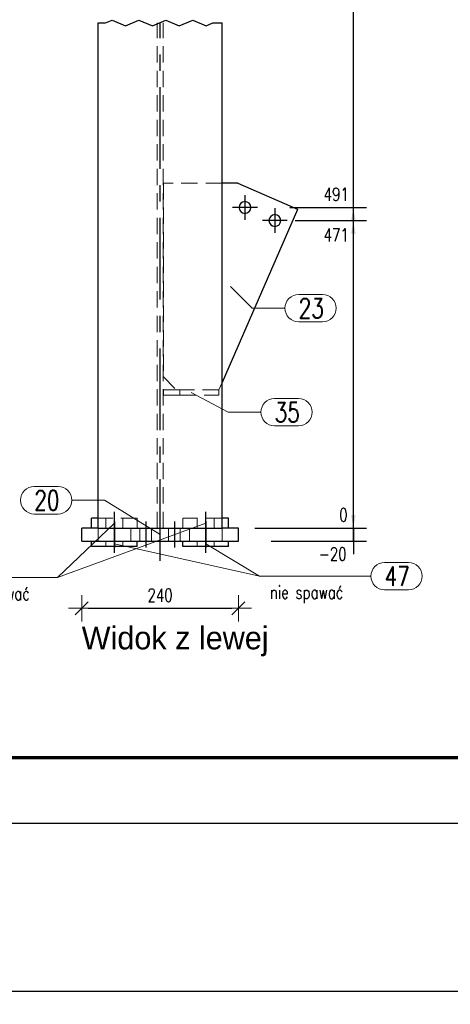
# Model space of a CAD drawing. Header units: millimetres. Extents: x 3515 to 4529, y 13642 to 14292.
# Tile 15 of 96: x 3854 to 3920, y 13642 to 13793. Entities that reach past the tile are written whole.
import ezdxf

# ---------------------------------------------------------------- set-up
doc = ezdxf.new("R2010")
doc.units = ezdxf.units.MM
doc.header["$LTSCALE"] = 10
doc.linetypes.add('HIDDEN', pattern=[0.375, 0.25, -0.125])
doc.linetypes.add('MITTE', pattern=[2, 1.25, -0.25, 0.25, -0.25])
doc.layers.get('Defpoints').update_dxf_attribs({"color": 1})
doc.layers.add('_FORMATKA', color=8, linetype='Continuous', plot=False)
for name, color, linetype, lineweight in [('_RAMKA', 7, 'Continuous', 35), ('PS_DIM', 4, 'Continuous', 13), ('PS_Hidden', 2, 'HIDDEN', 9), ('PS_Pos', 1, 'Continuous', 15), ('PS_SOLID', 7, 'Continuous', 30)]:
    doc.layers.add(name, color=color, linetype=linetype, lineweight=lineweight)
doc.layers.add('PS_MID', color=5, linetype='MITTE')
doc.layers.add('PS_SHAPE', color=3, linetype='Continuous')
doc.styles.add('simplex', font='simplex.shx', dxfattribs={"width": 0.75})
doc.dimstyles.new('1_10_GŁ_DS1-LS10', dxfattribs={"dimtxt": 2, "dimasz": 2, "dimexe": 2, "dimexo": 5, "dimgap": 1, "dimtad": 1, "dimjust": 4, "dimdec": 0, "dimlfac": 10, "dimtxsty": 'simplex', "dimblk1": 'NONE', "dimsah": 1, "dimcen": 2, "dimclrd": 256, "dimclre": 256, "dimclrt": 3, "dimadec": 1, "dimazin": 0, "dimtfac": 1, "dimtdec": 0, "dimtmove": 2, "dimatfit": 3, "dimfxl": 1, "dimarcsym": 0})
doc.dimstyles.new('1_10_PRZ', dxfattribs={"dimtxt": 2, "dimasz": 1, "dimexe": 2, "dimexo": 5, "dimgap": 1, "dimtad": 1, "dimdec": 0, "dimlfac": 10, "dimtxsty": 'simplex', "dimblk": 'dimznak', "dimcen": 2, "dimse1": 1, "dimse2": 1, "dimclrt": 3, "dimadec": 1, "dimazin": 0, "dimtfac": 1, "dimtdec": 0, "dimtix": 1, "dimtmove": 2, "dimatfit": 3, "dimldrblk": 'dim-grot', "dimfxl": 1, "dimarcsym": 0})

# ---------------------------------------------------------------- blocks, each defined once
blk = doc.blocks.new('dimznak')
at = {"color": 0}
for points in [[(0, 2), (0, -2)], [(-2, 0), (2, 0)]]:
    blk.add_lwpolyline(points, dxfattribs=at)
at = {"color": 2}
blk.add_lwpolyline([(1, 1), (-1, -1)], dxfattribs=at)
blk = doc.blocks.new('*D9')
at = {"layer": 'Defpoints', "color": 0, "transparency": 16777216}
for p in [(3517, 13669.66), (4517, 13669.66), (4517, 13643.91)]:
    blk.add_point(p, dxfattribs=at)
at = {"layer": 'PS_DIM', "color": 0, "lineweight": -2, "transparency": 16777216}
blk.add_line((3518, 13643.91), (4516, 13643.91), dxfattribs=at)
at = {"layer": 'PS_DIM', "color": 0, "lineweight": -2, "transparency": 16777216, "rotation": 180}
blk.add_blockref('dimznak', (3517, 13643.91), dxfattribs=at)
at = {"layer": 'PS_DIM', "color": 0, "lineweight": -2, "transparency": 16777216}
blk.add_blockref('dimznak', (4517, 13643.91), dxfattribs=at)
at = {"layer": 'PS_DIM', "color": 3, "transparency": 16777216, "insert": (4017, 13645.91), "char_height": 2, "attachment_point": 5, "style": 'simplex'}
blk.add_mtext('10000', dxfattribs=at)
blk = doc.blocks.new('dim-grot')
blk.add_hatch(color=256).paths.add_polyline_path([(0, 0), (-2, 0.5), (-2, -0.5)])
blk.add_lwpolyline([(0, 0), (-2, 0.5), (-2, -0.5), (0, 0)])
blk = doc.blocks.new('*X54')
at = {"color": 0}
for s, p in [('SŁ.13.1 Widok z przodu (Sc1:10)', (3764.49, 14281.39)), ('SŁUP GŁÓWNY (1 x)', (3764.49, 14277.01))]:
    blk.add_text(s, height=3.5, dxfattribs=at).set_placement(p)
blk = doc.blocks.new('*D56')
at = {"layer": 'Defpoints', "color": 0, "transparency": 16777216}
for p in [(3863.56, 13714.81), (3887.56, 13714.81), (3887.56, 13702.53)]:
    blk.add_point(p, dxfattribs=at)
at = {"layer": 'PS_DIM', "color": 0, "lineweight": -2, "transparency": 16777216}
blk.add_line((3864.56, 13702.53), (3886.56, 13702.53), dxfattribs=at)
at = {"layer": 'PS_DIM', "color": 0, "lineweight": -2, "transparency": 16777216, "rotation": 180}
blk.add_blockref('dimznak', (3863.56, 13702.53), dxfattribs=at)
at = {"layer": 'PS_DIM', "color": 0, "lineweight": -2, "transparency": 16777216}
blk.add_blockref('dimznak', (3887.56, 13702.53), dxfattribs=at)
at = {"layer": 'PS_DIM', "color": 3, "transparency": 16777216, "insert": (3875.56, 13704.53), "char_height": 2, "attachment_point": 5, "style": 'simplex'}
blk.add_mtext('240', dxfattribs=at)
blk = doc.blocks.new('*D86')
at = {"layer": 'Defpoints', "color": 0, "transparency": 16777216}
for p in [(3885.06, 13714.81), (3905.15, 13714.81), (3887.56, 13712.81)]:
    blk.add_point(p, dxfattribs=at)
at = {"layer": 'PS_DIM', "lineweight": -2, "transparency": 16777216}
for p, q in [((3905.15, 13716.81), (3905.15, 13718.81)), ((3890.06, 13714.81), (3907.15, 13714.81)), ((3905.15, 13712.81), (3905.15, 13714.81)), ((3892.56, 13712.81), (3907.15, 13712.81)), ((3905.15, 13712.81), (3905.15, 13710.81))]:
    blk.add_line(p, q, dxfattribs=at)
at = {"layer": 'PS_DIM', "transparency": 16777216}
blk.add_solid([(3904.82, 13716.81), (3905.49, 13716.81), (3905.15, 13714.81)], dxfattribs=at)
at = {"layer": 'PS_DIM', "color": 3, "transparency": 16777216, "insert": (3901.99, 13710.83), "char_height": 2, "attachment_point": 5, "rotation": 0.0573, "style": 'simplex'}
blk.add_mtext('-20', dxfattribs=at)
blk = doc.blocks.new('_None')
blk = doc.blocks.new('*D87')
at = {"layer": 'Defpoints', "color": 0, "transparency": 16777216}
for p in [(3885.06, 13714.81), (3887.56, 13714.81), (3905.15, 13714.81)]:
    blk.add_point(p, dxfattribs=at)
at = {"layer": 'PS_DIM', "lineweight": -2, "transparency": 16777216}
for p, q in [((3905.15, 13716.81), (3905.15, 13718.81)), ((3890.06, 13714.81), (3907.15, 13714.81)), ((3892.56, 13714.81), (3907.15, 13714.81)), ((3905.15, 13714.81), (3905.15, 13712.81))]:
    blk.add_line(p, q, dxfattribs=at)
at = {"layer": 'PS_DIM', "transparency": 16777216}
blk.add_solid([(3904.82, 13716.81), (3905.49, 13716.81), (3905.15, 13714.81)], dxfattribs=at)
at = {"layer": 'PS_DIM', "color": 3, "transparency": 16777216, "insert": (3903.63, 13716.83), "char_height": 2, "attachment_point": 5, "rotation": 0.0573, "style": 'simplex'}
blk.add_mtext('0', dxfattribs=at)
blk = doc.blocks.new('*D88')
at = {"layer": 'Defpoints', "color": 0, "transparency": 16777216}
for p in [(3891.23, 13761.88), (3905.15, 13761.88), (3885.06, 13714.81)]:
    blk.add_point(p, dxfattribs=at)
at = {"layer": 'PS_DIM', "lineweight": -2, "transparency": 16777216}
for p, q in [((3896.23, 13761.88), (3907.15, 13761.88)), ((3905.15, 13714.81), (3905.15, 13759.88)), ((3890.06, 13714.81), (3907.15, 13714.81))]:
    blk.add_line(p, q, dxfattribs=at)
at = {"layer": 'PS_DIM', "transparency": 16777216}
blk.add_solid([(3904.82, 13759.88), (3905.49, 13759.88), (3905.15, 13761.88)], dxfattribs=at)
at = {"layer": 'PS_DIM', "color": 3, "transparency": 16777216, "insert": (3902.53, 13759.66), "char_height": 2, "attachment_point": 5, "rotation": 0.0573, "style": 'simplex'}
blk.add_mtext('471', dxfattribs=at)
blk = doc.blocks.new('*D89')
at = {"layer": 'Defpoints', "color": 0, "transparency": 16777216}
for p in [(3890.45, 13763.88), (3905.15, 13763.88), (3885.06, 13714.81)]:
    blk.add_point(p, dxfattribs=at)
at = {"layer": 'PS_DIM', "lineweight": -2, "transparency": 16777216}
for p, q in [((3895.45, 13763.88), (3907.15, 13763.88)), ((3905.15, 13714.81), (3905.15, 13761.88)), ((3890.06, 13714.81), (3907.15, 13714.81))]:
    blk.add_line(p, q, dxfattribs=at)
at = {"layer": 'PS_DIM', "transparency": 16777216}
blk.add_solid([(3904.82, 13761.88), (3905.49, 13761.88), (3905.15, 13763.88)], dxfattribs=at)
at = {"layer": 'PS_DIM', "color": 3, "transparency": 16777216, "insert": (3902.53, 13765.9), "char_height": 2, "attachment_point": 5, "rotation": 0.0573, "style": 'simplex'}
blk.add_mtext('491', dxfattribs=at)
blk = doc.blocks.new('*D90')
at = {"layer": 'Defpoints', "color": 0, "transparency": 16777216}
for p in [(3886.66, 13900.87), (3905.15, 13900.87), (3885.06, 13714.81)]:
    blk.add_point(p, dxfattribs=at)
at = {"layer": 'PS_DIM', "lineweight": -2, "transparency": 16777216}
for p, q in [((3891.66, 13900.87), (3907.15, 13900.87)), ((3905.15, 13714.81), (3905.15, 13898.87)), ((3890.06, 13714.81), (3907.15, 13714.81))]:
    blk.add_line(p, q, dxfattribs=at)
at = {"layer": 'PS_DIM', "transparency": 16777216}
blk.add_solid([(3904.82, 13898.87), (3905.49, 13898.87), (3905.15, 13900.87)], dxfattribs=at)
at = {"layer": 'PS_DIM', "color": 3, "transparency": 16777216, "insert": (3901.49, 13902.89), "char_height": 2, "attachment_point": 5, "rotation": 0.0573, "style": 'simplex'}
blk.add_mtext('3542', dxfattribs=at)
blk = doc.blocks.new('*D91')
at = {"layer": 'Defpoints', "color": 0, "transparency": 16777216}
for p in [(3887.28, 13906.87), (3905.15, 13906.87), (3885.06, 13714.81)]:
    blk.add_point(p, dxfattribs=at)
at = {"layer": 'PS_DIM', "lineweight": -2, "transparency": 16777216}
for p, q in [((3892.28, 13906.87), (3907.15, 13906.87)), ((3905.15, 13714.81), (3905.15, 13904.87)), ((3890.06, 13714.81), (3907.15, 13714.81))]:
    blk.add_line(p, q, dxfattribs=at)
at = {"layer": 'PS_DIM', "transparency": 16777216}
blk.add_solid([(3904.82, 13904.87), (3905.49, 13904.87), (3905.15, 13906.87)], dxfattribs=at)
at = {"layer": 'PS_DIM', "color": 3, "transparency": 16777216, "insert": (3901.49, 13908.89), "char_height": 2, "attachment_point": 5, "rotation": 0.0573, "style": 'simplex'}
blk.add_mtext('3602', dxfattribs=at)
blk = doc.blocks.new('*D92')
at = {"layer": 'Defpoints', "color": 0, "transparency": 16777216}
for p in [(3869.32, 13988.67), (3905.15, 13988.67), (3885.06, 13714.81)]:
    blk.add_point(p, dxfattribs=at)
at = {"layer": 'PS_DIM', "lineweight": -2, "transparency": 16777216}
for p, q in [((3874.32, 13988.67), (3907.15, 13988.67)), ((3905.15, 13714.81), (3905.15, 13986.67)), ((3890.06, 13714.81), (3907.15, 13714.81))]:
    blk.add_line(p, q, dxfattribs=at)
at = {"layer": 'PS_DIM', "transparency": 16777216}
blk.add_solid([(3904.82, 13986.67), (3905.49, 13986.67), (3905.15, 13988.67)], dxfattribs=at)
at = {"layer": 'PS_DIM', "color": 3, "transparency": 16777216, "insert": (3901.49, 13990.69), "char_height": 2, "attachment_point": 5, "rotation": 0.0573, "style": 'simplex'}
blk.add_mtext('4420', dxfattribs=at)
blk = doc.blocks.new('*X330')
at = {"color": 1}
for p, q in [((3866.06, 13792.12), (3867.18, 13792.12)), ((3867.18, 13792.12), (3868.21, 13792.56)), ((3868.21, 13792.56), (3870.27, 13791.69)), ((3870.27, 13791.69), (3872.33, 13792.56)), ((3872.33, 13792.56), (3874.38, 13791.69)), ((3874.38, 13791.69), (3876.44, 13792.56)), ((3876.44, 13792.56), (3878.5, 13791.69)), ((3878.5, 13791.69), (3880.56, 13792.56)), ((3880.56, 13792.56), (3882.62, 13791.69)), ((3882.62, 13791.69), (3883.65, 13792.12)), ((3883.65, 13792.12), (3885.06, 13792.12))]:
    blk.add_line(p, q, dxfattribs=at)
at = {"layer": 'PS_Hidden', "color": 2, "linetype": 'HIDDEN'}
for p, q in [((3875.09, 13714.81), (3875.09, 13792.12)), ((3876.03, 13714.81), (3876.03, 13792.12)), ((3885.06, 13767.62), (3876.06, 13767.62)), ((3876.06, 13767.62), (3876.06, 13737.95)), ((3876.06, 13737.95), (3878.06, 13735.95)), ((3885.06, 13737.09), (3884.56, 13735.95)), ((3876.06, 13735.15), (3876.06, 13735.95)), ((3876.06, 13735.95), (3878.56, 13735.95)), ((3878.56, 13735.15), (3876.06, 13735.15)), ((3878.56, 13735.95), (3878.56, 13735.15)), ((3884.56, 13735.95), (3878.56, 13735.95)), ((3878.56, 13735.15), (3884.56, 13735.15)), ((3884.56, 13735.95), (3884.56, 13735.15)), ((3872.06, 13716.31), (3866.06, 13716.31)), ((3867.26, 13716.31), (3867.26, 13714.81)), ((3869.86, 13716.31), (3869.86, 13714.81)), ((3872.06, 13714.81), (3872.06, 13716.31)), ((3879.06, 13714.81), (3879.06, 13716.31)), ((3885.06, 13716.31), (3879.06, 13716.31)), ((3881.26, 13716.31), (3881.26, 13714.81)), ((3883.86, 13716.31), (3883.86, 13714.81)), ((3866.06, 13712.81), (3866.06, 13714.81)), ((3871.06, 13712.81), (3871.06, 13714.81)), ((3872.46, 13712.81), (3872.46, 13714.81)), ((3874.26, 13712.81), (3874.26, 13714.81)), ((3876.86, 13712.81), (3876.86, 13714.81)), ((3878.66, 13712.81), (3878.66, 13714.81)), ((3880.06, 13712.81), (3880.06, 13714.81)), ((3885.06, 13712.81), (3885.06, 13714.81)), ((3867.26, 13712.81), (3867.26, 13712.01)), ((3869.86, 13712.81), (3869.86, 13712.01)), ((3881.26, 13712.81), (3881.26, 13712.01)), ((3883.86, 13712.81), (3883.86, 13712.01))]:
    blk.add_line(p, q, dxfattribs=at)
at = {"layer": 'PS_MID', "color": 5, "linetype": 'MITTE'}
for p, q in [((3875.56, 13709.81), (3875.56, 13792.12)), ((3888.55, 13765.78), (3888.55, 13761.98)), ((3890.45, 13763.88), (3886.65, 13763.88)), ((3893.13, 13763.78), (3893.13, 13759.98)), ((3895.03, 13761.88), (3891.23, 13761.88)), ((3868.56, 13713.81), (3868.56, 13717.31)), ((3868.56, 13713.81), (3868.56, 13717.31)), ((3882.56, 13713.81), (3882.56, 13717.31)), ((3882.56, 13713.81), (3882.56, 13717.31)), ((3868.56, 13715.81), (3868.56, 13711.81)), ((3868.56, 13715.81), (3868.56, 13711.81)), ((3873.36, 13715.81), (3873.36, 13711.81)), ((3873.36, 13715.81), (3873.36, 13711.81)), ((3877.76, 13715.81), (3877.76, 13711.81)), ((3877.76, 13715.81), (3877.76, 13711.81)), ((3882.56, 13715.81), (3882.56, 13711.81)), ((3882.56, 13715.81), (3882.56, 13711.81)), ((3868.56, 13711.01), (3868.56, 13713.81)), ((3868.56, 13711.01), (3868.56, 13713.81)), ((3882.56, 13711.01), (3882.56, 13713.81)), ((3882.56, 13711.01), (3882.56, 13713.81))]:
    blk.add_line(p, q, dxfattribs=at)
at = {"layer": 'PS_SOLID', "color": 7, "linetype": 'Continuous'}
for p, q in [((3866.06, 13714.81), (3866.06, 13792.12)), ((3885.06, 13714.81), (3885.06, 13792.12)), ((3887.46, 13767.62), (3885.06, 13767.62)), ((3887.46, 13767.62), (3896.6, 13763.64)), ((3896.6, 13763.57), (3885.06, 13737.09)), ((3896.6, 13763.57), (3896.6, 13763.64)), ((3865.06, 13714.81), (3865.06, 13716.31)), ((3866.06, 13716.31), (3865.06, 13716.31)), ((3886.06, 13716.31), (3885.06, 13716.31)), ((3886.06, 13714.81), (3886.06, 13716.31)), ((3863.56, 13712.81), (3863.56, 13714.81)), ((3866.06, 13714.81), (3863.56, 13714.81)), ((3866.06, 13714.81), (3885.06, 13714.81)), ((3887.56, 13714.81), (3885.06, 13714.81)), ((3887.56, 13712.81), (3887.56, 13714.81)), ((3863.56, 13712.81), (3887.56, 13712.81)), ((3865.06, 13712.01), (3865.06, 13712.81)), ((3872.06, 13712.01), (3865.06, 13712.01)), ((3872.06, 13712.01), (3872.06, 13712.81)), ((3879.06, 13712.01), (3879.06, 13712.81)), ((3886.06, 13712.01), (3879.06, 13712.01)), ((3886.06, 13712.01), (3886.06, 13712.81))]:
    blk.add_line(p, q, dxfattribs=at)
at = {"layer": 'PS_SOLID', "color": 7, "extrusion": (0, 0, -1)}
for centre in [(-3888.55, 13763.88), (-3893.13, 13761.88)]:
    blk.add_circle(centre, 0.9, dxfattribs=at)
blk = doc.blocks.new('*X337')
at = {"color": 1}
for p, q in [((3880.31, 13735.55), (3886, 13732.54)), ((3893.1, 13734.64), (3896.75, 13734.64)), ((3886, 13732.54), (3891, 13732.54)), ((3893.1, 13730.44), (3896.75, 13730.44))]:
    blk.add_line(p, q, dxfattribs=at)
for centre, start, end in [((3893.1, 13732.54), 90, 270), ((3896.75, 13732.54), 270, 90)]:
    blk.add_arc(centre, 2.1, start, end, dxfattribs=at)
at = {"color": 2, "style": 'simplex', "width": 0.75}
blk.add_text('35', height=3, dxfattribs=at).set_placement((3893.1, 13731.04))
blk = doc.blocks.new('*X338')
at = {"color": 1}
for p, q in [((3856.3, 13721.16), (3859.94, 13721.16)), ((3862.04, 13719.06), (3867.04, 13719.06)), ((3875.56, 13713.81), (3867.04, 13719.06)), ((3856.3, 13716.96), (3859.94, 13716.96))]:
    blk.add_line(p, q, dxfattribs=at)
for centre, start, end in [((3856.3, 13719.06), 90, 270), ((3859.94, 13719.06), 270, 90)]:
    blk.add_arc(centre, 2.1, start, end, dxfattribs=at)
at = {"color": 2, "style": 'simplex', "width": 0.75}
blk.add_text('20', height=3, dxfattribs=at).set_placement((3856.3, 13717.56))
blk = doc.blocks.new('*X339')
at = {"color": 1}
for p, q in [((3886.33, 13751.79), (3889.68, 13748.46)), ((3896.78, 13750.56), (3900.43, 13750.56)), ((3889.68, 13748.46), (3894.68, 13748.46)), ((3896.78, 13746.36), (3900.43, 13746.36))]:
    blk.add_line(p, q, dxfattribs=at)
for centre, start, end in [((3896.78, 13748.46), 90, 270), ((3900.43, 13748.46), 270, 90)]:
    blk.add_arc(centre, 2.1, start, end, dxfattribs=at)
at = {"color": 2, "style": 'simplex', "width": 0.75}
blk.add_text('23', height=3, dxfattribs=at).set_placement((3896.78, 13746.96))
blk = doc.blocks.new('*X344')
at = {"color": 0}
blk.add_text('Widok z lewej', height=3.5, dxfattribs=at).set_placement((3863.56, 13696.24))
blk = doc.blocks.new('*X577')
at = {"color": 1}
for p, q in [((3882.56, 13715.56), (3859.86, 13707.24)), ((3837.14, 13709.34), (3840.67, 13709.34)), ((3842.77, 13707.24), (3859.86, 13707.24)), ((3837.14, 13705.14), (3840.67, 13705.14))]:
    blk.add_line(p, q, dxfattribs=at)
for centre, start, end in [((3837.14, 13707.24), 90, 270), ((3840.67, 13707.24), 270, 90)]:
    blk.add_arc(centre, 2.1, start, end, dxfattribs=at)
at = {"color": 2, "style": 'simplex', "width": 0.75}
blk.add_text('46', height=3, dxfattribs=at).set_placement((3837.14, 13705.74))
at = {"color": 3, "style": 'simplex', "width": 0.75}
blk.add_text('nie spawać', height=2, dxfattribs=at).set_placement((3844.37, 13703.78))
blk = doc.blocks.new('*X578')
at = {"color": 1}
for p, q in [((3882.56, 13712.41), (3890.76, 13707.45)), ((3909.94, 13709.55), (3913.59, 13709.55)), ((3890.76, 13707.45), (3907.84, 13707.45)), ((3909.94, 13705.35), (3913.59, 13705.35))]:
    blk.add_line(p, q, dxfattribs=at)
for centre, start, end in [((3909.94, 13707.45), 90, 270), ((3913.59, 13707.45), 270, 90)]:
    blk.add_arc(centre, 2.1, start, end, dxfattribs=at)
at = {"color": 2, "style": 'simplex', "width": 0.75}
blk.add_text('47', height=3, dxfattribs=at).set_placement((3909.94, 13705.95))
at = {"color": 3, "style": 'simplex', "width": 0.75}
blk.add_text('nie spawać', height=2, dxfattribs=at).set_placement((3892.36, 13703.98))
blk = doc.blocks.new('*X579')
at = {"color": 1}
for p, q in [((3868.56, 13712.41), (3890.76, 13707.45)), ((3909.94, 13709.55), (3913.59, 13709.55)), ((3890.76, 13707.45), (3907.84, 13707.45)), ((3909.94, 13705.35), (3913.59, 13705.35))]:
    blk.add_line(p, q, dxfattribs=at)
for centre, start, end in [((3909.94, 13707.45), 90, 270), ((3913.59, 13707.45), 270, 90)]:
    blk.add_arc(centre, 2.1, start, end, dxfattribs=at)
at = {"color": 2, "style": 'simplex', "width": 0.75}
blk.add_text('47', height=3, dxfattribs=at).set_placement((3909.94, 13705.95))
at = {"color": 3, "style": 'simplex', "width": 0.75}
blk.add_text('nie spawać', height=2, dxfattribs=at).set_placement((3892.36, 13703.98))
blk = doc.blocks.new('*X580')
at = {"color": 1}
for p, q in [((3868.56, 13715.56), (3859.86, 13707.24)), ((3837.14, 13709.34), (3840.67, 13709.34)), ((3842.77, 13707.24), (3859.86, 13707.24)), ((3837.14, 13705.14), (3840.67, 13705.14))]:
    blk.add_line(p, q, dxfattribs=at)
for centre, start, end in [((3837.14, 13707.24), 90, 270), ((3840.67, 13707.24), 270, 90)]:
    blk.add_arc(centre, 2.1, start, end, dxfattribs=at)
at = {"color": 2, "style": 'simplex', "width": 0.75}
blk.add_text('46', height=3, dxfattribs=at).set_placement((3837.14, 13705.74))
at = {"color": 3, "style": 'simplex', "width": 0.75}
blk.add_text('nie spawać', height=2, dxfattribs=at).set_placement((3844.37, 13703.78))
blk = doc.blocks.new('*X581')
at = {"color": 1}
for p, q in [((3882.56, 13715.56), (3859.86, 13707.24)), ((3837.14, 13709.34), (3840.67, 13709.34)), ((3842.77, 13707.24), (3859.86, 13707.24)), ((3837.14, 13705.14), (3840.67, 13705.14))]:
    blk.add_line(p, q, dxfattribs=at)
for centre, start, end in [((3837.14, 13707.24), 90, 270), ((3840.67, 13707.24), 270, 90)]:
    blk.add_arc(centre, 2.1, start, end, dxfattribs=at)
at = {"color": 2, "style": 'simplex', "width": 0.75}
blk.add_text('46', height=3, dxfattribs=at).set_placement((3837.14, 13705.74))
at = {"color": 3, "style": 'simplex', "width": 0.75}
blk.add_text('nie spawać', height=2, dxfattribs=at).set_placement((3844.37, 13703.78))
blk = doc.blocks.new('*X582')
at = {"color": 1}
for p, q in [((3882.56, 13712.41), (3890.76, 13707.45)), ((3909.94, 13709.55), (3913.59, 13709.55)), ((3890.76, 13707.45), (3907.84, 13707.45)), ((3909.94, 13705.35), (3913.59, 13705.35))]:
    blk.add_line(p, q, dxfattribs=at)
for centre, start, end in [((3909.94, 13707.45), 90, 270), ((3913.59, 13707.45), 270, 90)]:
    blk.add_arc(centre, 2.1, start, end, dxfattribs=at)
at = {"color": 2, "style": 'simplex', "width": 0.75}
blk.add_text('47', height=3, dxfattribs=at).set_placement((3909.94, 13705.95))
at = {"color": 3, "style": 'simplex', "width": 0.75}
blk.add_text('nie spawać', height=2, dxfattribs=at).set_placement((3892.36, 13703.98))
blk = doc.blocks.new('*X583')
at = {"color": 1}
for p, q in [((3868.56, 13712.41), (3890.76, 13707.45)), ((3909.94, 13709.55), (3913.59, 13709.55)), ((3890.76, 13707.45), (3907.84, 13707.45)), ((3909.94, 13705.35), (3913.59, 13705.35))]:
    blk.add_line(p, q, dxfattribs=at)
for centre, start, end in [((3909.94, 13707.45), 90, 270), ((3913.59, 13707.45), 270, 90)]:
    blk.add_arc(centre, 2.1, start, end, dxfattribs=at)
at = {"color": 2, "style": 'simplex', "width": 0.75}
blk.add_text('47', height=3, dxfattribs=at).set_placement((3909.94, 13705.95))
at = {"color": 3, "style": 'simplex', "width": 0.75}
blk.add_text('nie spawać', height=2, dxfattribs=at).set_placement((3892.36, 13703.98))
blk = doc.blocks.new('*X584')
at = {"color": 1}
for p, q in [((3868.56, 13715.56), (3859.86, 13707.24)), ((3837.14, 13709.34), (3840.67, 13709.34)), ((3842.77, 13707.24), (3859.86, 13707.24)), ((3837.14, 13705.14), (3840.67, 13705.14))]:
    blk.add_line(p, q, dxfattribs=at)
for centre, start, end in [((3837.14, 13707.24), 90, 270), ((3840.67, 13707.24), 270, 90)]:
    blk.add_arc(centre, 2.1, start, end, dxfattribs=at)
at = {"color": 2, "style": 'simplex', "width": 0.75}
blk.add_text('46', height=3, dxfattribs=at).set_placement((3837.14, 13705.74))
at = {"color": 3, "style": 'simplex', "width": 0.75}
blk.add_text('nie spawać', height=2, dxfattribs=at).set_placement((3844.37, 13703.78))

msp = doc.modelspace()

# ---------------------------------------------------------------- linework, layer by layer
at = {"layer": '_FORMATKA', "lineweight": -3}
msp.add_lwpolyline([(3528.49, 13669.66), (4528.49, 13669.66), (4528.49, 14263.66), (3528.49, 14263.66)], close=True, dxfattribs=at)
at = {"layer": '_RAMKA', "lineweight": -3, "const_width": 0.5}
msp.add_lwpolyline([(3558.49, 13679.66), (4518.49, 13679.66), (4518.49, 14253.66), (3558.49, 14253.66)], close=True, dxfattribs=at)

# ---------------------------------------------------------------- block references
for name, p in [('*X54', (19.45, -585.15)), ('*X344', (0, 0))]:
    msp.add_blockref(name, p)
at = {"layer": 'PS_Pos'}
for name in ['*X339', '*X337', '*X338', '*X577', '*X580', '*X581', '*X584', '*X579', '*X583', '*X578', '*X582']:
    msp.add_blockref(name, (0, 0), dxfattribs=at)
at = {"layer": 'PS_SHAPE', "color": 3}
msp.add_blockref('*X330', (0, 0), dxfattribs=at)

# ---------------------------------------------------------------- dimensions: what is measured, and where the dimension line sits
at = {"layer": 'PS_DIM'}
for base, p1, p2, text, picture, middle in [((3905.15, 13988.67), (3885.06, 13714.81), (3869.32, 13988.67), '4420', '*D92', (3901.49, 13990.69)), ((3905.15, 13906.87), (3885.06, 13714.81), (3887.28, 13906.87), '3602', '*D91', (3901.49, 13908.89)), ((3905.15, 13900.87), (3885.06, 13714.81), (3886.66, 13900.87), '3542', '*D90', (3901.49, 13902.89)), ((3905.15, 13714.81), (3887.56, 13712.81), (3885.06, 13714.81), '-20', '*D86', (3901.99, 13710.83)), ((3905.15, 13714.81), (3887.56, 13714.81), (3885.06, 13714.81), '0', '*D87', (3903.63, 13716.83))]:
    dim = msp.add_linear_dim(base=base, p1=p1, p2=p2, angle=90, text=text, dimstyle='1_10_GŁ_DS1-LS10', dxfattribs=at)
    dim.commit()
    dim.dimension.update_dxf_attribs({"geometry": picture, "text_midpoint": middle, "dimtype": 128, "text_rotation": 0.0573})
for base, p2, picture, middle in [((3905.15, 13763.88), (3890.45, 13763.88), '*D89', (3902.53, 13765.9)), ((3905.15, 13761.88), (3891.23, 13761.88), '*D88', (3902.53, 13759.66))]:
    dim = msp.add_linear_dim(base=base, p1=(3885.06, 13714.81), p2=p2, angle=90, dimstyle='1_10_GŁ_DS1-LS10', dxfattribs=at)
    dim.commit()
    dim.dimension.update_dxf_attribs({"geometry": picture, "text_midpoint": middle, "dimtype": 128, "text_rotation": 0.0573})
for base, p1, p2, picture, middle in [((3887.56, 13702.53), (3863.56, 13714.81), (3887.56, 13714.81), '*D56', (3875.56, 13704.53)), ((4517, 13643.91), (3517, 13669.66), (4517, 13669.66), '*D9', (4017, 13645.91))]:
    dim = msp.add_linear_dim(base=base, p1=p1, p2=p2, dimstyle='1_10_PRZ', dxfattribs=at)
    dim.commit()
    dim.dimension.update_dxf_attribs({"geometry": picture, "text_midpoint": middle})

doc.saveas('drawing.dxf')
